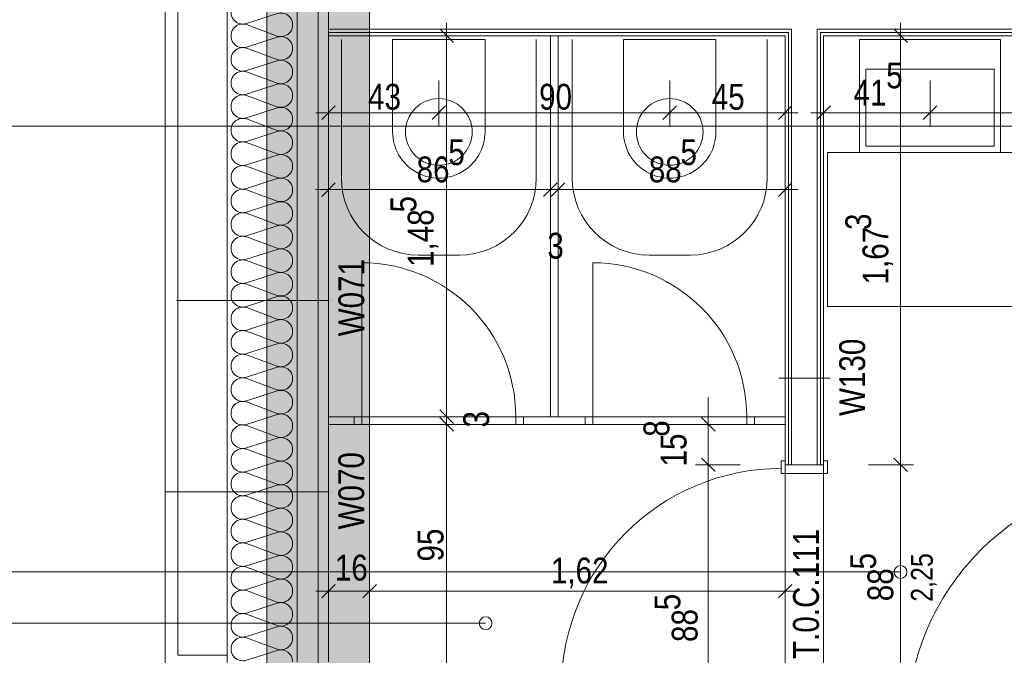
# Model space of a CAD drawing. Extents: x -500 to 300, y 62 to 1162.
# Tile 17 of 90: x -326 to -249, y 389 to 439. Entities that reach past the tile are written whole.
import ezdxf
from ezdxf.lldxf.tags import DXFTag

# ---------------------------------------------------------------- set-up
doc = ezdxf.new("R2010")
doc.units = 0
doc.layers.get('0').update_dxf_attribs({"lineweight": 13})
for name, color, linetype, lineweight, true_color in [('--Bem innen', 9, 'Continuous', 13, 0x808080), ('00 -Bauelemente -Dämmung innen', 7, 'Continuous', 9, 0xff7fe6), ('00 -Bauelemente -Gipskarton', 7, 'Continuous', 9, 0xff7fe6), ('30 -33 Aussenwände- 7 Fassade_ Elemente', 7, 'Continuous', 9, 0x00aacc), ('30 -34 Innenwände- 2 nichttragend', 7, 'Continuous', 18, 0xff7fe6), ('30 -34 Innenwände- 4 Türen_Fenster', 7, 'Continuous', 15, 0x9955ff), ('30 -35 Decken- 1 Konstruktion-Träger- Stahlbeton', 7, 'Continuous', 13, 0x33aa00), ('40 -41 Abwasser_Wasser_Gas- 1 Abwasser + sanitäre Anlagen', 7, 'Continuous', 9, 0xff6633), ('60 -61 Ausstattung -1 Möbel -verdeckt', 9, 'fein_strichliert-A06G93KA8I', 13, 0x808080), ('70 -75 Raumstempel-2 Verweislinie', 7, 'Continuous', 9, 0xff6600), ('70 -76 Bemaßung- 2 Allgemein', 9, 'Continuous', 5, 0x808080), ('iwb_Schraffur_Unterzug', 7, 'Continuous', 5, 0xffffcc)]:
    doc.layers.add(name, color=color, linetype=linetype, lineweight=lineweight, true_color=true_color)
for name, color, linetype, lineweight in [('70 -71 Achsen- 1 Gebäudeachsen', 7, 'STRICHPUNKT2-A06G93K98I', 18), ('70 -75 Raumstempel- 3 Wandstempel', 7, 'Continuous', 50), ('Keine', 7, 'Continuous', 9)]:
    doc.layers.add(name, color=color, linetype=linetype, lineweight=lineweight)
doc.styles.get("Standard").update_dxf_attribs({"font": 'ARIALN.TTF'})
tags = doc.linetypes.add('fein_strichliert-A06G93KA8I', pattern=[4, 1, -2, 1]).pattern_tags.tags
tags[8:9] = [DXFTag(74, 4), DXFTag(75, 0), DXFTag(340, '0'), DXFTag(46, 0.0), DXFTag(50, 0.0), DXFTag(44, 0.0), DXFTag(45, 0.0)]
tags[6:7] = [DXFTag(74, 4), DXFTag(75, 0), DXFTag(340, '0'), DXFTag(46, 0.0), DXFTag(50, 0.0), DXFTag(44, 0.0), DXFTag(45, 0.0)]
tags[4:5] = [DXFTag(74, 4), DXFTag(75, 0), DXFTag(340, '0'), DXFTag(46, 0.0), DXFTag(50, 0.0), DXFTag(44, 0.0), DXFTag(45, 0.0)]
tags = doc.linetypes.add('STRICHPUNKT2-A06G93K98I', pattern=[12.7, 6.35, -3.175, 0, -3.175]).pattern_tags.tags
tags[10:11] = [DXFTag(74, 4), DXFTag(75, 0), DXFTag(340, '0'), DXFTag(46, 0.0), DXFTag(50, 0.0), DXFTag(44, 0.0), DXFTag(45, 0.0)]
tags[8:9] = [DXFTag(74, 4), DXFTag(75, 0), DXFTag(340, '0'), DXFTag(46, 0.0), DXFTag(50, 0.0), DXFTag(44, 0.0), DXFTag(45, 0.0)]
tags[6:7] = [DXFTag(74, 4), DXFTag(75, 0), DXFTag(340, '0'), DXFTag(46, 0.0), DXFTag(50, 0.0), DXFTag(44, 0.0), DXFTag(45, 0.0)]
tags[4:5] = [DXFTag(74, 4), DXFTag(75, 0), DXFTag(340, '0'), DXFTag(46, 0.0), DXFTag(50, 0.0), DXFTag(44, 0.0), DXFTag(45, 0.0)]

# ---------------------------------------------------------------- blocks, each defined once
blk = doc.blocks.new('Referenz-A06G93KB8I')
at = {"layer": '00 -Bauelemente -Dämmung innen', "color": 0, "linetype": 'Continuous', "lineweight": -2, "ltscale": 0.13}
for p, q in [((-301.499, 438.253), (-265.399, 438.253)), ((-265.399, 438.003), (-265.399, 438.253)), ((-265.399, 404.303), (-265.399, 438.003)), ((-263.399, 438.003), (-263.399, 438.253)), ((-263.399, 438.253), (-229.799, 438.253)), ((-263.399, 404.303), (-263.399, 438.003))]:
    blk.add_line(p, q, dxfattribs=at)
at = {"layer": '00 -Bauelemente -Gipskarton', "color": 0, "linetype": 'Continuous', "lineweight": -2, "ltscale": 0.13}
for p, q in [((-301.499, 438.253), (-265.399, 438.253)), ((-301.499, 438.003), (-265.649, 438.003)), ((-301.499, 437.753), (-265.899, 437.753)), ((-265.899, 404.303), (-265.899, 437.753)), ((-265.649, 437.753), (-265.649, 438.003)), ((-265.649, 404.303), (-265.649, 437.753)), ((-265.399, 404.303), (-265.399, 438.003)), ((-263.399, 438.253), (-229.799, 438.253)), ((-263.399, 404.303), (-263.399, 438.003)), ((-263.149, 437.753), (-263.149, 438.003)), ((-263.149, 438.003), (-230.049, 438.003)), ((-263.149, 404.303), (-263.149, 437.753)), ((-262.899, 404.303), (-262.899, 437.753)), ((-262.899, 437.753), (-230.299, 437.753))]:
    blk.add_line(p, q, dxfattribs=at)
at = {"layer": '30 -33 Aussenwände- 7 Fassade_ Elemente', "color": 0, "linetype": 'Continuous', "lineweight": -2, "ltscale": 0.13}
for p, q in [((-309.399, 383.953), (-309.399, 549.953)), ((-314.239, 548.053), (-314.239, 385.853)), ((-313.239, 389.453), (-313.239, 544.453)), ((-309.399, 544.453), (-309.399, 389.453)), ((-303.939, 544.953), (-303.939, 388.953)), ((-301.499, 388.953), (-301.499, 544.953)), ((-305.499, 439.481), (-307.899, 438.709)), ((-307.899, 438.619), (-305.499, 437.732)), ((-305.499, 437.642), (-307.899, 436.871)), ((-307.899, 436.781), (-305.499, 435.894)), ((-305.499, 435.804), (-307.899, 435.032)), ((-307.899, 434.942), (-305.499, 434.055)), ((-305.499, 433.965), (-307.899, 433.194)), ((-307.899, 433.104), (-305.499, 432.217)), ((-305.499, 432.127), (-307.899, 431.355)), ((-307.899, 431.265), (-305.499, 430.378)), ((-305.499, 430.288), (-307.899, 429.517)), ((-307.899, 429.427), (-305.499, 428.54)), ((-305.499, 428.45), (-307.899, 427.678)), ((-307.899, 427.588), (-305.499, 426.701)), ((-305.499, 426.611), (-307.899, 425.84)), ((-307.899, 425.75), (-305.499, 424.863)), ((-305.499, 424.773), (-307.899, 424.001)), ((-307.899, 423.911), (-305.499, 423.024)), ((-305.499, 422.934), (-307.899, 422.163)), ((-307.899, 422.073), (-305.499, 421.185)), ((-305.499, 421.095), (-307.899, 420.324)), ((-307.899, 420.234), (-305.499, 419.347)), ((-305.499, 419.257), (-307.899, 418.486)), ((-307.899, 418.396), (-305.499, 417.508)), ((-305.499, 417.418), (-307.899, 416.647)), ((-307.899, 416.557), (-305.499, 415.67)), ((-305.499, 415.58), (-307.899, 414.809)), ((-307.899, 414.719), (-305.499, 413.831)), ((-305.499, 413.741), (-307.899, 412.97)), ((-307.899, 412.88), (-305.499, 411.993)), ((-305.499, 411.903), (-307.899, 411.132)), ((-307.899, 411.042), (-305.499, 410.154)), ((-305.499, 410.064), (-307.899, 409.293)), ((-307.899, 409.203), (-305.499, 408.316)), ((-305.499, 408.226), (-307.899, 407.454)), ((-307.899, 407.364), (-305.499, 406.477)), ((-305.499, 406.387), (-307.899, 405.616)), ((-307.899, 405.526), (-305.499, 404.639)), ((-305.499, 404.549), (-307.899, 403.777)), ((-307.899, 403.687), (-305.499, 402.8)), ((-305.499, 402.71), (-307.899, 401.939)), ((-307.899, 401.849), (-305.499, 400.962)), ((-305.499, 400.872), (-307.899, 400.1)), ((-307.899, 400.01), (-305.499, 399.123)), ((-305.499, 399.033), (-307.899, 398.262)), ((-307.899, 398.172), (-305.499, 397.285)), ((-305.499, 397.195), (-307.899, 396.423)), ((-307.899, 396.333), (-305.499, 395.446)), ((-305.499, 395.356), (-307.899, 394.585)), ((-307.899, 394.495), (-305.499, 393.608)), ((-305.499, 393.518), (-307.899, 392.746)), ((-307.899, 392.656), (-305.499, 391.769)), ((-305.499, 391.679), (-307.899, 390.908)), ((-307.899, 390.818), (-305.499, 389.93)), ((-309.399, 389.453), (-313.239, 389.453)), ((-305.499, 389.84), (-307.899, 389.069))]:
    blk.add_line(p, q, dxfattribs=at)
for centre, major_axis, end_param in [((-308.181, 439.584), (0.282, 0.874), 3.765224), ((-305.217, 438.606), (-0.282, -0.874), 3.764652), ((-308.181, 437.745), (0.282, 0.874), 3.765224), ((-305.217, 436.768), (-0.282, -0.874), 3.764652), ((-308.181, 435.907), (0.282, 0.874), 3.765224), ((-305.217, 434.929), (-0.282, -0.874), 3.764652), ((-308.181, 434.068), (0.282, 0.874), 3.765224), ((-305.217, 433.091), (-0.282, -0.874), 3.764652), ((-308.181, 432.23), (0.282, 0.874), 3.765224), ((-305.217, 431.252), (-0.282, -0.874), 3.764652), ((-308.181, 430.391), (0.282, 0.874), 3.765224), ((-305.217, 429.414), (-0.282, -0.874), 3.764652), ((-308.181, 428.553), (0.282, 0.874), 3.765224), ((-305.217, 427.575), (-0.282, -0.874), 3.764652), ((-308.181, 426.714), (0.282, 0.874), 3.765224), ((-305.217, 425.737), (-0.282, -0.874), 3.764652), ((-308.181, 424.875), (0.282, 0.874), 3.765224), ((-305.217, 423.898), (-0.282, -0.874), 3.764652), ((-308.181, 423.037), (0.282, 0.874), 3.765224), ((-305.217, 422.06), (-0.282, -0.874), 3.764652), ((-308.181, 421.198), (0.282, 0.874), 3.765224), ((-305.217, 420.221), (-0.282, -0.874), 3.764652), ((-308.181, 419.36), (0.282, 0.874), 3.765224), ((-305.217, 418.383), (-0.282, -0.874), 3.764652), ((-308.181, 417.521), (0.282, 0.874), 3.765224), ((-305.217, 416.544), (-0.282, -0.874), 3.764652), ((-308.181, 415.683), (0.282, 0.874), 3.765224), ((-305.217, 414.706), (-0.282, -0.874), 3.764652), ((-308.181, 413.844), (0.282, 0.874), 3.765224), ((-305.217, 412.867), (-0.282, -0.874), 3.764652), ((-308.181, 412.006), (0.282, 0.874), 3.765224), ((-305.217, 411.029), (-0.282, -0.874), 3.764652), ((-308.181, 410.167), (0.282, 0.874), 3.765224), ((-305.217, 409.19), (-0.282, -0.874), 3.764652), ((-308.181, 408.329), (0.282, 0.874), 3.765224), ((-305.217, 407.352), (-0.282, -0.874), 3.764652), ((-308.181, 406.49), (0.282, 0.874), 3.765224), ((-305.217, 405.513), (-0.282, -0.874), 3.764652), ((-308.181, 404.652), (0.282, 0.874), 3.765224), ((-305.217, 403.674), (-0.282, -0.874), 3.764652), ((-308.181, 402.813), (0.282, 0.874), 3.765224), ((-305.217, 401.836), (-0.282, -0.874), 3.764652), ((-308.181, 400.975), (0.282, 0.874), 3.765224), ((-305.217, 399.997), (-0.282, -0.874), 3.764652), ((-308.181, 399.136), (0.282, 0.874), 3.765224), ((-305.217, 398.159), (-0.282, -0.874), 3.764652), ((-308.181, 397.298), (0.282, 0.874), 3.765224), ((-305.217, 396.32), (-0.282, -0.874), 3.764652), ((-308.181, 395.459), (0.282, 0.874), 3.765224), ((-305.217, 394.482), (-0.282, -0.874), 3.764652), ((-308.181, 393.62), (0.282, 0.874), 3.765224), ((-305.217, 392.643), (-0.282, -0.874), 3.764652), ((-308.181, 391.782), (0.282, 0.874), 3.765224), ((-305.217, 390.805), (-0.282, -0.874), 3.764652), ((-308.181, 389.943), (0.282, 0.874), 3.765224), ((-305.217, 388.966), (0.918, -0.013), 1.896254)]:
    blk.add_ellipse(centre, major_axis=major_axis, ratio=1, start_param=0, end_param=end_param, dxfattribs=at)
at = {"layer": '30 -34 Innenwände- 2 nichttragend', "color": 0, "linetype": 'Continuous', "lineweight": -2, "ltscale": 0.13}
for p, q in [((-301.499, 437.753), (-301.499, 439.253)), ((-301.499, 437.753), (-265.899, 437.753)), ((-284.199, 437.753), (-284.199, 408.053)), ((-283.599, 437.753), (-283.599, 408.053)), ((-262.899, 437.753), (-230.299, 437.753)), ((-265.899, 404.303), (-265.899, 437.453)), ((-262.899, 404.303), (-262.899, 437.453)), ((-301.499, 408.053), (-299.499, 408.053)), ((-299.499, 407.453), (-299.499, 408.053)), ((-299.499, 407.453), (-299.499, 408.053)), ((-286.299, 408.053), (-281.499, 408.053)), ((-286.299, 408.053), (-284.199, 408.053)), ((-286.299, 407.453), (-286.299, 408.053)), ((-286.299, 407.453), (-286.299, 408.053)), ((-283.599, 408.053), (-281.499, 408.053)), ((-281.499, 407.453), (-281.499, 408.053)), ((-281.499, 407.453), (-281.499, 408.053)), ((-268.299, 408.053), (-265.899, 408.053)), ((-268.299, 407.453), (-268.299, 408.053)), ((-268.299, 407.453), (-268.299, 408.053)), ((-301.499, 407.453), (-299.499, 407.453)), ((-286.299, 407.453), (-281.499, 407.453)), ((-268.299, 407.453), (-265.899, 407.453)), ((-265.899, 404.303), (-265.899, 404.623)), ((-262.899, 404.303), (-262.899, 404.623))]:
    blk.add_line(p, q, dxfattribs=at)
at = {"layer": '30 -34 Innenwände- 4 Türen_Fenster', "color": 0, "linetype": 'fein_strichliert-A06G93KA8I', "lineweight": -2, "ltscale": 0.13}
for p, q in [((-298.899, 408.053), (-298.899, 420.053)), ((-280.899, 408.053), (-280.899, 420.053)), ((-265.899, 386.603), (-265.899, 404.303)), ((-262.899, 386.603), (-262.899, 404.303))]:
    blk.add_line(p, q, dxfattribs=at)
at = {"layer": '30 -34 Innenwände- 4 Türen_Fenster', "color": 0, "lineweight": -2}
for p, q in [((-299.499, 408.053), (-298.899, 408.053)), ((-299.499, 407.453), (-299.499, 408.053)), ((-298.899, 408.053), (-298.899, 407.453)), ((-286.899, 408.053), (-286.299, 408.053)), ((-286.899, 407.453), (-286.899, 408.053)), ((-286.299, 408.053), (-286.299, 407.453)), ((-281.499, 408.053), (-280.899, 408.053)), ((-281.499, 407.453), (-281.499, 408.053)), ((-280.899, 408.053), (-280.899, 407.453)), ((-268.899, 408.053), (-268.299, 408.053)), ((-268.899, 407.453), (-268.899, 408.053)), ((-268.299, 408.053), (-268.299, 407.453)), ((-298.899, 407.453), (-299.499, 407.453)), ((-286.299, 407.453), (-286.899, 407.453)), ((-280.899, 407.453), (-281.499, 407.453)), ((-268.299, 407.453), (-268.899, 407.453))]:
    blk.add_line(p, q, dxfattribs=at)
at = {"layer": '30 -34 Innenwände- 4 Türen_Fenster', "color": 0, "linetype": 'Continuous', "lineweight": -2, "ltscale": 0.13}
for p, q in [((-298.899, 407.453), (-298.899, 408.053)), ((-298.899, 408.053), (-286.899, 408.053)), ((-298.899, 408.053), (-286.899, 408.053)), ((-286.899, 408.053), (-286.899, 407.453)), ((-280.899, 407.453), (-280.899, 408.053)), ((-280.899, 408.053), (-268.899, 408.053)), ((-280.899, 408.053), (-268.899, 408.053)), ((-268.899, 408.053), (-268.899, 407.453)), ((-286.899, 407.453), (-298.899, 407.453)), ((-298.899, 407.453), (-286.899, 407.453)), ((-268.899, 407.453), (-280.899, 407.453)), ((-280.899, 407.453), (-268.899, 407.453)), ((-266.199, 404.023), (-266.199, 404.623)), ((-266.199, 404.623), (-265.899, 404.623)), ((-265.899, 404.623), (-265.899, 404.303)), ((-262.899, 404.623), (-262.599, 404.623)), ((-262.899, 404.303), (-262.899, 404.623)), ((-262.599, 404.623), (-262.599, 403.623)), ((-266.199, 403.623), (-266.199, 404.023)), ((-265.899, 404.303), (-262.899, 404.303)), ((-262.599, 403.623), (-266.199, 403.623))]:
    blk.add_line(p, q, dxfattribs=at)
at = {"layer": '30 -34 Innenwände- 4 Türen_Fenster', "color": 0, "linetype": 'fein_strichliert-A06G93KA8I', "lineweight": -2, "ltscale": 0.13}
for centre, major_axis in [((-298.899, 408.053), (12, 0)), ((-280.899, 408.053), (12, 0)), ((-266.199, 386.883), (0, 17.14)), ((-236.779, 383.753), (0, 19.64))]:
    blk.add_ellipse(centre, major_axis=major_axis, ratio=1, start_param=0, end_param=1.570796, dxfattribs=at)
at = {"layer": '30 -35 Decken- 1 Konstruktion-Träger- Stahlbeton', "color": 0, "linetype": 'fein_strichliert-A06G93KA8I', "lineweight": -2, "ltscale": 0.13}
for p, q in [((-306.299, 995.453), (-306.299, 388.453)), ((-298.299, 995.453), (-298.299, 388.453))]:
    blk.add_line(p, q, dxfattribs=at)
at = {"layer": '40 -41 Abwasser_Wasser_Gas- 1 Abwasser + sanitäre Anlagen', "color": 0, "linetype": 'Continuous', "lineweight": -2, "ltscale": 0.13}
for p, q in [((-289.299, 437.453), (-296.499, 437.453)), ((-296.499, 437.453), (-296.499, 430.253)), ((-289.299, 430.253), (-289.299, 437.453)), ((-278.499, 437.453), (-271.299, 437.453)), ((-278.499, 430.253), (-278.499, 437.453)), ((-271.299, 437.453), (-271.299, 430.253)), ((-260.099, 428.653), (-260.099, 437.453)), ((-260.099, 437.453), (-249.099, 437.453)), ((-249.099, 437.453), (-249.099, 428.653)), ((-259.599, 429.153), (-259.599, 435.153)), ((-259.599, 435.153), (-249.599, 435.153)), ((-249.599, 435.153), (-249.599, 429.153)), ((-294.737, 432.092), (-294.548, 432.263)), ((-294.548, 432.263), (-294.343, 432.415)), ((-294.343, 432.415), (-294.124, 432.546)), ((-294.124, 432.546), (-293.894, 432.656)), ((-293.894, 432.656), (-293.654, 432.741)), ((-293.654, 432.741), (-293.406, 432.803)), ((-293.406, 432.803), (-293.154, 432.841)), ((-293.154, 432.841), (-292.899, 432.853)), ((-292.899, 432.853), (-292.644, 432.841)), ((-292.644, 432.841), (-292.392, 432.803)), ((-292.392, 432.803), (-292.144, 432.741)), ((-292.144, 432.741), (-291.904, 432.656)), ((-291.904, 432.656), (-291.673, 432.546)), ((-291.673, 432.546), (-291.454, 432.415)), ((-291.454, 432.415), (-291.249, 432.263)), ((-291.249, 432.263), (-291.06, 432.092)), ((-276.737, 432.092), (-276.548, 432.263)), ((-276.548, 432.263), (-276.343, 432.415)), ((-276.343, 432.415), (-276.124, 432.546)), ((-276.124, 432.546), (-275.894, 432.656)), ((-275.894, 432.656), (-275.654, 432.741)), ((-275.654, 432.741), (-275.406, 432.803)), ((-275.406, 432.803), (-275.154, 432.841)), ((-275.154, 432.841), (-274.899, 432.853)), ((-274.899, 432.853), (-274.644, 432.841)), ((-274.644, 432.841), (-274.392, 432.803)), ((-274.392, 432.803), (-274.144, 432.741)), ((-274.144, 432.741), (-273.904, 432.656)), ((-273.904, 432.656), (-273.673, 432.546)), ((-273.673, 432.546), (-273.454, 432.415)), ((-273.454, 432.415), (-273.249, 432.263)), ((-273.249, 432.263), (-273.06, 432.092)), ((-295.301, 431.248), (-295.192, 431.479)), ((-295.192, 431.479), (-295.061, 431.698)), ((-295.061, 431.698), (-294.909, 431.903)), ((-294.909, 431.903), (-294.737, 432.092)), ((-291.06, 432.092), (-290.889, 431.903)), ((-290.889, 431.903), (-290.737, 431.698)), ((-290.737, 431.698), (-290.606, 431.479)), ((-290.606, 431.479), (-290.497, 431.248)), ((-277.301, 431.248), (-277.192, 431.479)), ((-277.192, 431.479), (-277.061, 431.698)), ((-277.061, 431.698), (-276.909, 431.903)), ((-276.909, 431.903), (-276.737, 432.092)), ((-273.06, 432.092), (-272.889, 431.903)), ((-272.889, 431.903), (-272.737, 431.698)), ((-272.737, 431.698), (-272.606, 431.479)), ((-272.606, 431.479), (-272.497, 431.248)), ((-295.486, 430.508), (-295.449, 430.761)), ((-295.449, 430.761), (-295.387, 431.008)), ((-295.387, 431.008), (-295.301, 431.248)), ((-290.497, 431.248), (-290.411, 431.008)), ((-290.411, 431.008), (-290.349, 430.761)), ((-290.349, 430.761), (-290.311, 430.508)), ((-277.486, 430.508), (-277.449, 430.761)), ((-277.449, 430.761), (-277.387, 431.008)), ((-277.387, 431.008), (-277.301, 431.248)), ((-272.497, 431.248), (-272.411, 431.008)), ((-272.411, 431.008), (-272.349, 430.761)), ((-272.349, 430.761), (-272.311, 430.508)), ((-295.499, 430.253), (-295.486, 430.508)), ((-295.486, 429.999), (-295.499, 430.253)), ((-295.449, 429.746), (-295.486, 429.999)), ((-290.311, 429.999), (-290.349, 429.746)), ((-290.311, 430.508), (-290.299, 430.253)), ((-290.299, 430.253), (-290.311, 429.999)), ((-277.499, 430.253), (-277.486, 430.508)), ((-277.486, 429.999), (-277.499, 430.253)), ((-277.449, 429.746), (-277.486, 429.999)), ((-272.311, 429.999), (-272.349, 429.746)), ((-272.311, 430.508), (-272.299, 430.253)), ((-272.299, 430.253), (-272.311, 429.999)), ((-295.387, 429.499), (-295.449, 429.746)), ((-295.301, 429.258), (-295.387, 429.499)), ((-295.192, 429.028), (-295.301, 429.258)), ((-290.497, 429.258), (-290.606, 429.028)), ((-290.411, 429.499), (-290.497, 429.258)), ((-290.349, 429.746), (-290.411, 429.499)), ((-277.387, 429.499), (-277.449, 429.746)), ((-277.301, 429.258), (-277.387, 429.499)), ((-277.192, 429.028), (-277.301, 429.258)), ((-272.497, 429.258), (-272.606, 429.028)), ((-272.411, 429.499), (-272.497, 429.258)), ((-272.349, 429.746), (-272.411, 429.499)), ((-249.599, 429.153), (-259.599, 429.153)), ((-295.061, 428.809), (-295.192, 429.028)), ((-294.909, 428.604), (-295.061, 428.809)), ((-294.737, 428.415), (-294.909, 428.604)), ((-294.548, 428.244), (-294.737, 428.415)), ((-291.06, 428.415), (-291.249, 428.244)), ((-290.889, 428.604), (-291.06, 428.415)), ((-290.737, 428.809), (-290.889, 428.604)), ((-290.606, 429.028), (-290.737, 428.809)), ((-277.061, 428.809), (-277.192, 429.028)), ((-276.909, 428.604), (-277.061, 428.809)), ((-276.737, 428.415), (-276.909, 428.604)), ((-276.548, 428.244), (-276.737, 428.415)), ((-273.06, 428.415), (-273.249, 428.244)), ((-272.889, 428.604), (-273.06, 428.415)), ((-272.737, 428.809), (-272.889, 428.604)), ((-272.606, 429.028), (-272.737, 428.809)), ((-249.099, 428.653), (-260.099, 428.653)), ((-294.343, 428.092), (-294.548, 428.244)), ((-294.124, 427.96), (-294.343, 428.092)), ((-293.894, 427.851), (-294.124, 427.96)), ((-293.654, 427.765), (-293.894, 427.851)), ((-293.406, 427.703), (-293.654, 427.765)), ((-293.154, 427.666), (-293.406, 427.703)), ((-292.899, 427.653), (-293.154, 427.666)), ((-292.644, 427.666), (-292.899, 427.653)), ((-292.392, 427.703), (-292.644, 427.666)), ((-292.144, 427.765), (-292.392, 427.703)), ((-291.904, 427.851), (-292.144, 427.765)), ((-291.673, 427.96), (-291.904, 427.851)), ((-291.454, 428.092), (-291.673, 427.96)), ((-291.249, 428.244), (-291.454, 428.092)), ((-276.343, 428.092), (-276.548, 428.244)), ((-276.124, 427.96), (-276.343, 428.092)), ((-275.894, 427.851), (-276.124, 427.96)), ((-275.654, 427.765), (-275.894, 427.851)), ((-275.406, 427.703), (-275.654, 427.765)), ((-275.154, 427.666), (-275.406, 427.703)), ((-274.899, 427.653), (-275.154, 427.666)), ((-274.644, 427.666), (-274.899, 427.653)), ((-274.392, 427.703), (-274.644, 427.666)), ((-274.144, 427.765), (-274.392, 427.703)), ((-273.904, 427.851), (-274.144, 427.765)), ((-273.673, 427.96), (-273.904, 427.851)), ((-273.454, 428.092), (-273.673, 427.96)), ((-273.249, 428.244), (-273.454, 428.092))]:
    blk.add_line(p, q, dxfattribs=at)
for centre in [(-292.899, 430.253), (-274.899, 430.253)]:
    blk.add_ellipse(centre, major_axis=(-3.6, 0), ratio=1, start_param=0, end_param=3.141593, dxfattribs=at)
at = {"layer": '60 -61 Ausstattung -1 Möbel -verdeckt', "color": 0, "linetype": 'fein_strichliert-A06G93KA8I', "lineweight": -2, "ltscale": 0.13}
for p, q in [((-300.499, 426.653), (-300.499, 437.453)), ((-285.299, 437.453), (-285.299, 426.653)), ((-282.499, 437.453), (-282.499, 426.653)), ((-267.299, 426.653), (-267.299, 437.453)), ((-262.599, 416.653), (-262.599, 428.653)), ((-262.599, 428.653), (-246.599, 428.653)), ((-291.299, 420.653), (-294.499, 420.653)), ((-276.499, 420.653), (-273.299, 420.653)), ((-246.599, 416.653), (-262.599, 416.653))]:
    blk.add_line(p, q, dxfattribs=at)
for centre, major_axis in [((-294.499, 426.653), (-6, 0)), ((-291.299, 426.653), (0, -6)), ((-276.499, 426.653), (-6, 0)), ((-273.299, 426.653), (0, -6))]:
    blk.add_ellipse(centre, major_axis=major_axis, ratio=1, start_param=0, end_param=1.570796, dxfattribs=at)
at = {"layer": '70 -71 Achsen- 1 Gebäudeachsen', "color": 0, "linetype": 'STRICHPUNKT2-A06G93K98I', "lineweight": -2, "ltscale": 0.13}
blk.add_line((-302.299, 1084.393), (-302.299, 84.953), dxfattribs=at)
at = {"layer": '70 -75 Raumstempel- 3 Wandstempel', "color": 0, "linetype": 'Continuous', "lineweight": -2, "ltscale": 0.13}
for p, q in [((-301.444, 417.102), (-313.359, 417.102)), ((-262.399, 411.053), (-266.399, 411.053)), ((-301.444, 402.209), (-314.239, 402.209))]:
    blk.add_line(p, q, dxfattribs=at)
at = {"layer": '70 -75 Raumstempel-2 Verweislinie', "color": 0, "linetype": 'Continuous', "lineweight": -2, "ltscale": 0.13}
for p, q in [((-407.24, 430.706), (-223.769, 430.706)), ((-407.24, 395.953), (-256.902, 395.953)), ((-407.24, 391.953), (-289.254, 391.953))]:
    blk.add_line(p, q, dxfattribs=at)
at = {"layer": '70 -75 Raumstempel-2 Verweislinie', "color": 0, "linetype": 'ByBlock', "lineweight": -2, "ltscale": 0.13}
for centre in [(-256.902, 395.953), (-289.254, 391.953)]:
    blk.add_circle(centre, 0.5, dxfattribs=at)
at = {"layer": '70 -76 Bemaßung- 2 Allgemein', "color": 0, "linetype": 'Continuous', "lineweight": -2, "ltscale": 0.13}
for p, q in [((-292.299, 438.753), (-292.299, 436.693)), ((-256.899, 438.753), (-256.899, 436.693)), ((-294.799, 437.753), (-291.299, 437.753)), ((-292.829, 438.284), (-291.768, 437.223)), ((-259.399, 437.753), (-255.899, 437.753)), ((-257.429, 438.284), (-256.368, 437.223)), ((-292.299, 409.114), (-292.299, 436.693)), ((-256.899, 405.364), (-256.899, 436.693)), ((-301.499, 434.253), (-301.499, 430.753)), ((-292.899, 434.253), (-292.899, 430.753)), ((-292.899, 434.253), (-292.899, 430.753)), ((-274.899, 434.253), (-274.899, 430.753)), ((-274.899, 434.253), (-274.899, 430.753)), ((-265.899, 434.253), (-265.899, 430.753)), ((-262.899, 434.253), (-262.899, 430.753)), ((-254.599, 434.253), (-254.599, 430.753)), ((-254.599, 434.253), (-254.599, 430.753)), ((-302.029, 431.223), (-300.968, 432.284)), ((-292.368, 432.284), (-293.429, 431.223)), ((-293.429, 431.223), (-292.368, 432.284)), ((-275.429, 431.223), (-274.368, 432.284)), ((-274.368, 432.284), (-275.429, 431.223)), ((-265.368, 432.284), (-266.429, 431.223)), ((-263.429, 431.223), (-262.368, 432.284)), ((-255.129, 431.223), (-254.068, 432.284)), ((-254.068, 432.284), (-255.129, 431.223)), ((-302.499, 431.753), (-300.438, 431.753)), ((-293.959, 431.753), (-300.438, 431.753)), ((-291.899, 431.753), (-293.959, 431.753)), ((-293.899, 431.753), (-291.838, 431.753)), ((-275.959, 431.753), (-291.838, 431.753)), ((-273.899, 431.753), (-275.959, 431.753)), ((-275.899, 431.753), (-273.838, 431.753)), ((-266.959, 431.753), (-273.838, 431.753)), ((-264.899, 431.753), (-266.959, 431.753)), ((-263.899, 431.753), (-261.838, 431.753)), ((-255.659, 431.753), (-261.838, 431.753)), ((-253.599, 431.753), (-255.659, 431.753)), ((-255.599, 431.753), (-253.538, 431.753)), ((-239.659, 431.753), (-253.538, 431.753)), ((-301.499, 428.253), (-301.499, 424.753)), ((-284.199, 428.253), (-284.199, 424.753)), ((-284.199, 428.253), (-284.199, 424.753)), ((-283.599, 428.253), (-283.599, 424.753)), ((-283.599, 428.253), (-283.599, 424.753)), ((-265.899, 428.253), (-265.899, 424.753)), ((-302.029, 425.223), (-300.968, 426.284)), ((-283.668, 426.284), (-284.729, 425.223)), ((-283.668, 426.284), (-284.729, 425.223)), ((-284.129, 425.223), (-283.068, 426.284)), ((-284.129, 425.223), (-283.068, 426.284)), ((-265.368, 426.284), (-266.429, 425.223)), ((-302.499, 425.753), (-300.438, 425.753)), ((-285.259, 425.753), (-300.438, 425.753)), ((-285.259, 425.753), (-286.32, 425.753)), ((-283.199, 425.753), (-285.259, 425.753)), ((-283.199, 425.753), (-285.259, 425.753)), ((-284.599, 425.753), (-282.538, 425.753)), ((-284.599, 425.753), (-282.538, 425.753)), ((-283.599, 425.753), (-284.199, 425.753)), ((-282.538, 425.753), (-281.478, 425.753)), ((-266.959, 425.753), (-282.538, 425.753)), ((-264.899, 425.753), (-266.959, 425.753)), ((-292.299, 409.114), (-292.299, 410.174)), ((-271.899, 408.514), (-271.899, 409.574)), ((-291.768, 407.523), (-292.829, 408.584)), ((-291.768, 407.523), (-292.829, 408.584)), ((-292.299, 407.053), (-292.299, 409.114)), ((-292.299, 407.053), (-292.299, 409.114)), ((-292.299, 408.453), (-292.299, 406.393)), ((-292.299, 408.453), (-292.299, 406.393)), ((-271.899, 406.453), (-271.899, 408.514)), ((-294.799, 408.053), (-291.299, 408.053)), ((-294.799, 408.053), (-291.299, 408.053)), ((-292.829, 407.984), (-291.768, 406.923)), ((-292.829, 407.984), (-291.768, 406.923)), ((-292.299, 407.453), (-292.299, 408.053)), ((-271.368, 406.923), (-272.429, 407.984)), ((-294.799, 407.453), (-291.299, 407.453)), ((-294.799, 407.453), (-291.299, 407.453)), ((-269.399, 407.453), (-272.899, 407.453)), ((-271.899, 404.303), (-271.899, 407.453)), ((-292.299, 389.514), (-292.299, 406.393)), ((-292.299, 406.393), (-292.299, 405.333)), ((-271.899, 405.303), (-271.899, 403.243)), ((-271.899, 405.303), (-271.899, 403.243)), ((-256.899, 403.303), (-256.899, 405.364)), ((-256.899, 405.303), (-256.899, 403.243)), ((-272.429, 404.834), (-271.368, 403.773)), ((-272.429, 404.834), (-271.368, 403.773)), ((-256.368, 403.773), (-257.429, 404.834)), ((-257.429, 404.834), (-256.368, 403.773)), ((-269.399, 404.303), (-272.899, 404.303)), ((-269.399, 404.303), (-272.899, 404.303)), ((-259.399, 404.303), (-255.899, 404.303)), ((-259.399, 404.303), (-255.899, 404.303)), ((-271.899, 387.664), (-271.899, 403.243)), ((-271.899, 403.243), (-271.899, 402.183)), ((-256.899, 387.664), (-256.899, 403.243)), ((-301.499, 392.872), (-301.499, 395.453)), ((-298.299, 391.953), (-298.299, 395.453)), ((-298.299, 391.953), (-298.299, 395.453)), ((-265.899, 391.953), (-265.899, 395.453)), ((-302.029, 393.923), (-300.968, 394.984)), ((-297.768, 394.984), (-298.829, 393.923)), ((-298.829, 393.923), (-297.768, 394.984)), ((-265.368, 394.984), (-266.429, 393.923)), ((-302.499, 394.453), (-300.438, 394.453)), ((-299.359, 394.453), (-300.438, 394.453)), ((-297.299, 394.453), (-299.359, 394.453)), ((-299.299, 394.453), (-297.238, 394.453)), ((-266.959, 394.453), (-297.238, 394.453)), ((-264.899, 394.453), (-266.959, 394.453)), ((-292.299, 387.453), (-292.299, 389.514)), ((-292.299, 389.453), (-292.299, 387.393))]:
    blk.add_line(p, q, dxfattribs=at)
at = {"layer": '--Bem innen', "color": 0, "linetype": 'Continuous', "lineweight": -2, "ltscale": 0.13, "insert": (-256.093, 393.626), "char_height": 1.7, "attachment_point": 1, "rotation": 90}
blk.add_mtext('{\\fArial Narrow;2,25}', dxfattribs=at)
at = {"layer": '70 -75 Raumstempel- 3 Wandstempel', "color": 0, "linetype": 'Continuous', "lineweight": -2, "ltscale": 0.13, "char_height": 2.01377, "attachment_point": 1, "rotation": 90}
for s, insert in [('{\\fArial Narrow;W071}', (-300.728, 414.321)), ('{\\fArial Narrow;W130}', (-261.683, 408.111)), ('{\\fArial Narrow;W070}', (-300.732, 399.267))]:
    blk.add_mtext(s, dxfattribs=dict(at, insert=insert))
at = {"layer": '70 -76 Bemaßung- 2 Allgemein', "color": 0, "linetype": 'Continuous', "lineweight": -2, "ltscale": 0.13, "char_height": 2.01377, "attachment_point": 1}
for s, insert in [('{\\fArial Narrow;5}', (-258.025, 435.664)), ('{\\fArial Narrow;43}', (-298.415, 434.004)), ('{\\fArial Narrow;90}', (-285.081, 434.004)), ('{\\fArial Narrow;45}', (-271.621, 434)), ('{\\fArial Narrow;41}', (-260.567, 434.322)), ('{\\fArial Narrow;5}', (-292.159, 429.682)), ('{\\fArial Narrow;5}', (-274.059, 429.682)), ('{\\fArial Narrow;86}', (-294.632, 428.339)), ('{\\fArial Narrow;88}', (-276.532, 428.339)), ('{\\fArial Narrow;3}', (-284.44, 422.392)), ('{\\fArial Narrow;16}', (-301.005, 397.296)), ('{\\fArial Narrow;1,62}', (-284.161, 397.069))]:
    blk.add_mtext(s, dxfattribs=dict(at, insert=insert))
at = {"layer": '70 -76 Bemaßung- 2 Allgemein', "color": 0, "linetype": 'Continuous', "lineweight": -2, "ltscale": 0.13, "char_height": 2.01377, "attachment_point": 1, "rotation": 90}
for s, insert in [('{\\fArial Narrow;5}', (-296.667, 423.973)), ('{\\fArial Narrow;1,48}', (-295.324, 419.728)), ('{\\fArial Narrow;3}', (-261.21, 422.61)), ('{\\fArial Narrow;1,67}', (-259.867, 418.365)), ('{\\fArial Narrow;3}', (-290.994, 407.213)), ('{\\fArial Narrow;8}', (-276.945, 406.496)), ('{\\fArial Narrow;15}', (-275.603, 404.175)), ('{\\fArial Narrow;95}', (-294.55, 396.765)), ('{\\fArial Narrow;5}', (-260.827, 396.143)), ('{\\fArial Narrow;88}', (-259.484, 393.67)), ('{\\fArial Narrow;5}', (-276.084, 392.964)), ('{\\fArial Narrow;88}', (-274.741, 390.491))]:
    blk.add_mtext(s, dxfattribs=dict(at, insert=insert))
at = {"layer": 'Keine', "color": 0, "linetype": 'Continuous', "lineweight": -2, "ltscale": 0.13, "insert": (-265.283, 389.167), "char_height": 2.01377, "attachment_point": 1, "rotation": 90}
blk.add_mtext('{\\fArial Narrow;T.0.C.111}', dxfattribs=at)
blk = doc.blocks.new('Referenz-A06G93KD8I')
at = {"layer": 'iwb_Schraffur_Unterzug', "linetype": 'Continuous', "ltscale": 0.13}
blk.add_solid([(-306.28, 223.382), (-306.28, 995.453), (-298.28, 223.382), (-298.28, 995.453)], dxfattribs=at)

msp = doc.modelspace()

# ---------------------------------------------------------------- block references
at = {"color": 8, "lineweight": 13, "ltscale": 0.13, "true_color": 0x808080}
msp.add_blockref('Referenz-A06G93KB8I', (0, 0), dxfattribs=at)
at = {"color": 8, "lineweight": 25, "ltscale": 0.25, "true_color": 0x808080}
msp.add_blockref('Referenz-A06G93KD8I', (0, 0), dxfattribs=at)

doc.saveas('drawing.dxf')
